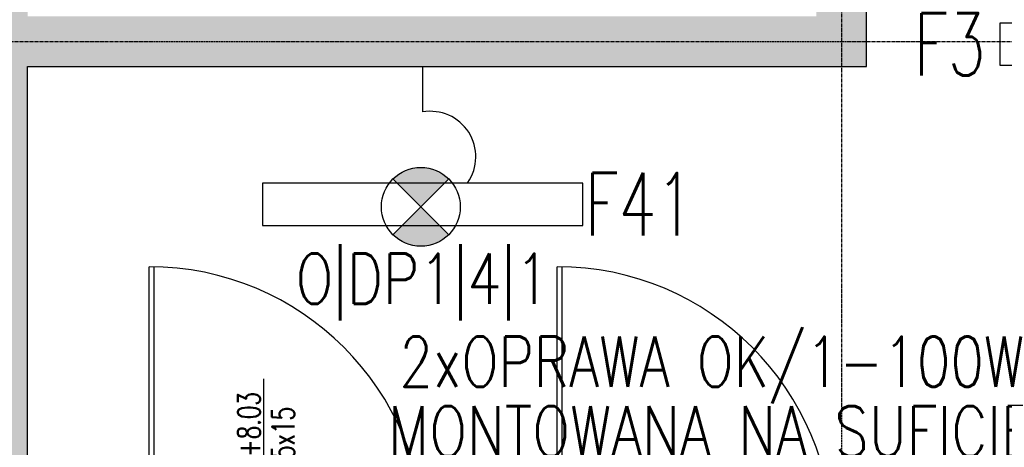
# Model space of a CAD drawing. Header units: inches. Extents: x 788 to 26783, y -4103 to 21.
# Tile 15 of 101: x 1100 to 1493, y -1383 to -1212. Entities that reach past the tile are written whole.
import ezdxf
from ezdxf.enums import TextEntityAlignment as Align

# ---------------------------------------------------------------- set-up
doc = ezdxf.new("R2010")
doc.units = ezdxf.units.IN
doc.header["$MEASUREMENT"] = 0
doc.linetypes.add('CENTER', pattern=[2, 1.25, -0.25, 0.25, -0.25])
for name, color, linetype in [('Drz---drzwi', 5, 'Continuous'), ('E-90', 6, 'Continuous'), ('E35', 6, 'Continuous'), ('Os-osie glowne', 1, 'CENTER'), ('Sc-beton', 7, 'Continuous'), ('Sc-beton-hatch', 86, 'Continuous'), ('W-przebicia-ściany', 223, 'Continuous')]:
    doc.layers.add(name, color=color, linetype=linetype)
doc.styles.add('ROMANS', font='romans', dxfattribs={"width": 0.85})

# ---------------------------------------------------------------- blocks, each defined once
blk = doc.blocks.new('_KFJHKGJKHUJ')
at = {"ltscale": 7}
for p, q in [((10, -7.5), (120, -7.5)), ((10, -9.5), (119.98, -9.5)), ((23.36, -61.5), (-33.64, -61.5))]:
    blk.add_line(p, q, dxfattribs=at)
for points in [[(0, 0), (0, -7.5), (10, -7.5), (10, 0)], [(0, -117.5), (0, -125), (10, -125), (10, -117.5)]]:
    blk.add_lwpolyline(points, close=True, dxfattribs=at)
blk.add_lwpolyline([(10, -5.5), (10, -117.5)], dxfattribs=at)
blk.add_arc((10, -7.5), 110, 270, 0)

msp = doc.modelspace()

# ---------------------------------------------------------------- hatches: boundary and pattern name
at = {"layer": 'E35'}
h = msp.add_hatch(color=256, dxfattribs=at)
edge = h.paths.add_edge_path()
edge.add_line((1260.01, -1286.91), (1248.87, -1298.04))
edge.add_ellipse((1260.01, -1286.91), major_axis=(11.14, 11.14), ratio=1, start_angle=180, end_angle=270)
edge.add_line((1271.14, -1298.04), (1260.01, -1286.91))
edge = h.paths.add_edge_path()
edge.add_line((1248.87, -1275.77), (1260.01, -1286.91))
edge.add_line((1260.01, -1286.91), (1271.14, -1275.77))
edge.add_ellipse((1260.01, -1286.91), major_axis=(11.14, 11.14), ratio=1, start_angle=360, end_angle=450)
at = {"layer": 'Sc-beton-hatch'}
h = msp.add_hatch(dxfattribs=at)
h.set_pattern_fill('ANSI33', color=256, style=0)
h.set_pattern_definition([(45, (-49840.571, 16237.085), (-4.49012806, 4.49012806), []), (45, (-49836.081, 16237.085), (-4.49012806, 4.49012806), [3.175, -1.5875])])
h.paths.add_polyline_path([(1427.98, -550.83), (1092.98, -550.83), (1092.98, -691.83), (1102.98, -691.83), (1102.98, -560.83), (1417.98, -560.83), (1417.98, -614.33), (1427.98, -617.78)])
h.paths.add_polyline_path([(1696.98, -550.83), (1427.98, -550.83), (1427.98, -617.78), (1437.98, -621.22), (1437.98, -560.83), (1686.98, -560.83), (1686.98, -571.83), (1696.98, -571.83)])
h.paths.add_polyline_path([(1696.98, -540.83), (1427.98, -540.83), (1427.98, -550.83), (1696.98, -550.83)])
h.paths.add_polyline_path([(1427.98, -540.83), (1092.98, -540.83), (1092.98, -550.83), (1427.98, -550.83)])
h.paths.add_polyline_path([(1437.98, -621.22), (1427.98, -617.78), (1427.98, -691.83), (1696.98, -691.83), (1696.98, -671.83), (1686.98, -671.83), (1686.98, -681.83), (1437.98, -681.83)])
h.paths.add_polyline_path([(1427.98, -617.78), (1417.98, -614.33), (1417.98, -691.83), (1427.98, -691.83)])
h.paths.add_polyline_path([(1561.48, -691.83), (1427.98, -691.83), (1427.98, -1025.83), (1509.48, -1025.83), (1509.48, -1015.83), (1437.98, -1015.83), (1437.98, -701.83), (1561.48, -701.83)])
h.paths.add_polyline_path([(1427.98, -691.83), (1417.98, -691.83), (1417.98, -1025.83), (1427.98, -1025.83)])
h.paths.add_polyline_path([(1509.48, -1025.83), (1427.98, -1025.83), (1427.98, -1045.83), (1437.98, -1045.83), (1437.98, -1035.83), (1509.48, -1035.83)])
h.paths.add_polyline_path([(1427.98, -1025.83), (1417.98, -1025.83), (1417.98, -1045.83), (1427.98, -1045.83)])
h.paths.add_polyline_path([(1696.98, -691.83), (1561.48, -691.83), (1561.48, -701.83), (1686.98, -701.83), (1686.98, -1015.83), (1643.48, -1015.83), (1643.48, -1025.83), (1696.98, -1025.83)])
h.paths.add_polyline_path([(1706.98, -671.83), (1696.98, -671.83), (1696.98, -691.83), (1706.98, -691.83)])
h.paths.add_polyline_path([(1706.98, -691.83), (1696.98, -691.83), (1696.98, -1025.83), (1706.98, -1025.83)])
h.paths.add_polyline_path([(1706.98, -1025.83), (1696.98, -1025.83), (1696.98, -1035.83), (1706.98, -1035.83)])
h.paths.add_polyline_path([(1696.98, -1025.83), (1643.48, -1025.83), (1643.48, -1035.83), (1696.98, -1035.83)])
h.paths.add_polyline_path([(1706.98, -1035.83), (1696.98, -1035.83), (1696.98, -1156.83), (1811.98, -1156.83), (1811.98, -1146.83), (1706.98, -1146.83)])
h.paths.add_polyline_path([(1696.98, -1035.83), (1686.98, -1035.83), (1686.98, -1109.83), (1686.98, -1156.83), (1696.98, -1156.83)])
h.paths.add_polyline_path([(1696.98, -1156.83), (1686.98, -1156.83), (1686.98, -1166.83), (1696.98, -1166.83)])
h.paths.add_polyline_path([(1811.98, -1156.83), (1696.98, -1156.83), (1696.98, -1166.83), (1811.98, -1166.83)])
h.paths.add_polyline_path([(1092.98, -540.83), (1082.98, -540.83), (1082.98, -550.83), (1092.98, -550.83)])
h.paths.add_polyline_path([(1092.98, -550.83), (1082.98, -550.83), (1082.98, -691.83), (1092.98, -691.83)])
h.paths.add_polyline_path([(1102.98, -691.83), (1092.98, -691.83), (1092.98, -1025.83), (1102.98, -1025.83)])
h.paths.add_polyline_path([(1092.98, -691.83), (1082.98, -691.83), (1082.98, -1025.83), (1092.98, -1025.83)])
h.paths.add_polyline_path([(1102.98, -1025.83), (1092.98, -1025.83), (1092.98, -1156.83), (1102.98, -1156.83)])
h.paths.add_polyline_path([(1092.98, -1025.83), (1082.98, -1025.83), (1082.98, -1156.83), (1092.98, -1156.83)])
h.paths.add_polyline_path([(1102.98, -1156.83), (1092.98, -1156.83), (1092.98, -1220.83), (1427.98, -1220.83), (1427.98, -1200.83), (1417.98, -1200.83), (1417.98, -1210.83), (1102.98, -1210.83)])
h.paths.add_polyline_path([(1092.98, -1156.83), (1082.98, -1156.83), (1082.98, -1220.83), (1092.98, -1220.83)])
h.paths.add_polyline_path([(1427.98, -1220.83), (1092.98, -1220.83), (1092.98, -1396.83), (1102.98, -1396.83), (1102.98, -1230.83), (1427.98, -1230.83)])
h.paths.add_polyline_path([(1092.98, -1220.83), (1082.98, -1220.83), (1082.98, -1396.83), (1092.98, -1396.83)])
h.paths.add_polyline_path([(1437.98, -1200.83), (1427.98, -1200.83), (1427.98, -1220.83), (1437.98, -1220.83)])
h.paths.add_polyline_path([(1437.98, -1220.83), (1427.98, -1220.83), (1427.98, -1230.83), (1437.98, -1230.83)])
h.paths.add_polyline_path([(1309.5, -1229.29), (1309.5, -1212.37), (1326.75, -1212.37), (1326.75, -1229.29)], flags=9)

# ---------------------------------------------------------------- linework, layer by layer
at = {"layer": 'E35'}
for p, q in [((1260.71, -1230.83), (1260.71, -1249)), ((1271.14, -1298.04), (1248.87, -1275.77)), ((1271.14, -1275.77), (1248.87, -1298.04))]:
    msp.add_line(p, q, dxfattribs=at)
at = {"layer": 'E35', "linetype": 'Continuous', "ltscale": 0.3}
msp.add_line((1270.51, -1276.41), (1249.51, -1297.41), dxfattribs=at)
at = {"layer": 'E35'}
for points in [[(1619.29, -1230.41), (1491.29, -1230.41), (1491.29, -1213.41), (1619.29, -1213.41)], [(1324.71, -1277.41), (1196.71, -1277.41), (1196.71, -1294.41), (1324.71, -1294.41)]]:
    msp.add_lwpolyline(points, close=True, dxfattribs=at)
msp.add_circle((1260.01, -1286.91), 15.75, dxfattribs=at)
msp.add_arc((1263.76, -1266.94), 18.2, 325.5011, 99.6684, dxfattribs=at)
at = {"layer": 'Os-osie glowne'}
for points in [[(1427.98, -325.83), (1427.98, -1888.72)], [(867.98, -1220.83), (3562.53, -1220.83)]]:
    msp.add_lwpolyline(points, dxfattribs=at)
at = {"layer": 'Sc-beton'}
msp.add_line((1102.98, -1690.83), (1102.98, -1230.83), dxfattribs=at)
for points in [[(1437.98, -1230.83), (1437.98, -1200.83)], [(1102.98, -1230.83), (1437.98, -1230.83)]]:
    msp.add_lwpolyline(points, dxfattribs=at)
at = {"layer": 'W-przebicia-ściany'}
msp.add_line((1197.2, -1355.58), (1197.2, -1415.67), dxfattribs=at)

# ---------------------------------------------------------------- block references
at = {"layer": 'Drz---drzwi', "rotation": 90}
for p in [(1143.98, -1430.83), (1306.98, -1430.83)]:
    msp.add_blockref('_KFJHKGJKHUJ', p, dxfattribs=at)

# ---------------------------------------------------------------- texts
at = {"layer": 'E-90', "style": 'ROMANS', "width": 0.8}
msp.add_text('O|DP1|4|1', height=20, rotation=360, dxfattribs=at).set_placement((1260.71, -1317.04), align=Align.MIDDLE)
at = {"layer": 'E35', "style": 'ROMANS', "width": 0.7}
for s, p in [('F3', (1471.2, -1221.96)), ('F41', (1347.24, -1285.85))]:
    msp.add_text(s, height=25, dxfattribs=at).set_placement(p, align=Align.MIDDLE)
at = {"layer": 'E35', "style": 'ROMANS', "width": 0.8}
for s, p in [('2xOPRAWA OK/1-100W', (1251.38, -1358.78)), ('MONTOWANA NA SUFICIE', (1246.87, -1386.61))]:
    msp.add_text(s, height=20, dxfattribs=at).set_placement(p)
at = {"layer": 'W-przebicia-ściany', "style": 'ROMANS', "width": 0.7}
for s, p in [('W.+8.03', (1195.86, -1396.01)), ('45x15', (1209.54, -1393.07))]:
    msp.add_text(s, height=9, rotation=90, dxfattribs=at).set_placement(p)

doc.saveas('drawing.dxf')
